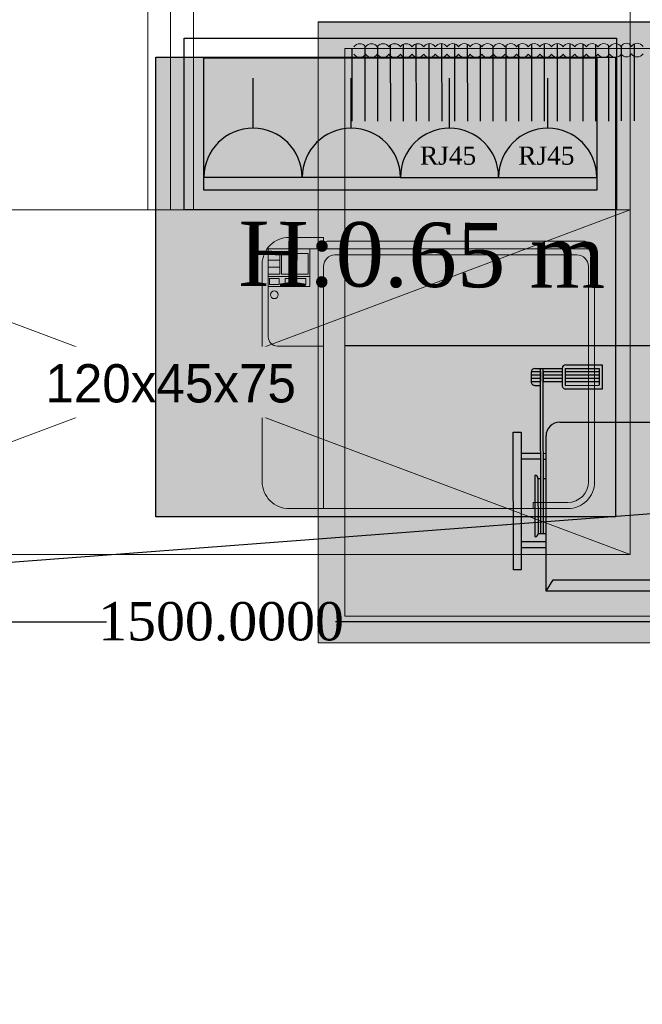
# Model space of a CAD drawing. Header units: millimetres. Extents: x 0 to 88385, y 0 to 41127.
# Tile 194 of 244: x 77183 to 77996, y 23351 to 24636. Entities that reach past the tile are written whole.
import ezdxf
from ezdxf import colors
from ezdxf.entities.mleader import LeaderData, LeaderLine
from ezdxf.math import Vec2, Vec3

# ---------------------------------------------------------------- set-up
doc = ezdxf.new("R2010")
doc.units = ezdxf.units.MM
doc.header["$MEASUREMENT"] = 0
doc.set_wipeout_variables(frame=1)
doc.linetypes.add('Wipeout_Contour', pattern=[1000, 0, -1000])
for name, color, linetype in [('- განათება', 7, 'Continuous'), ('- მექანიკური ნაწილი', 7, 'Continuous'), ('- საშტეფცელო როზეტები', 7, 'Continuous')]:
    doc.layers.add(name, color=color, linetype=linetype)
for name, color, linetype, lineweight in [('heating-cooling1', 7, 'Continuous', 0), ('HVAC Room Number', 7, 'Continuous', 0), ('New_Annotation - Text_Pen_No__1', 7, 'Continuous', 13), ('New_Interior - Furniture _Pen_No__1', 7, 'Continuous', 13)]:
    doc.layers.add(name, color=color, linetype=linetype, lineweight=lineweight)
doc.styles.add('CT', font='ARIALN.TTF', dxfattribs={"height": 200})
doc.styles.add('GENERATED_STYLE_2', font='txt')
doc.styles.get("Standard").update_dxf_attribs({"font": 'sylfaen.ttf'})
doc.dimstyles.get("Standard").update_dxf_attribs({"dimtxt": 0.18, "dimasz": 0.18, "dimexe": 0.18, "dimexo": 0.0625, "dimgap": 0.09, "dimtad": 0, "dimtih": 1, "dimtoh": 1, "dimdec": 4, "dimzin": 0, "dimdsep": 46, "dimtxsty": 'Standard', "dimcen": 0.09, "dimadec": 0, "dimazin": 0, "dimtfac": 1, "dimtdec": 4, "dimtofl": 0, "dimtmove": 0, "dimatfit": 3, "dimfxl": 1, "dimtolj": 1, "dimtzin": 0, "dimarcsym": 0})

# ---------------------------------------------------------------- blocks, each defined once
blk = doc.blocks.new('Wardrobe 01')
at = {"layer": 'New_Interior - Furniture _Pen_No__1', "color": 7, "linetype": 'Continuous', "lineweight": 13}
for p, q in [((1200, 0), (0, 450)), ((0, 0), (1200, 450))]:
    blk.add_line(p, q, dxfattribs=at)
at = {"layer": 'New_Interior - Furniture _Pen_No__1', "color": 7, "linetype": 'Continuous', "lineweight": 13, "flags": 128}
blk.add_lwpolyline([(0, 0), (1200, 0), (1200, 450), (0, 450)], close=True, dxfattribs=at)
blk = doc.blocks.new('Office Workstation Solo 27')
at = {"layer": 'New_Interior - Furniture _Pen_No__1', "color": 7, "linetype": 'Continuous', "lineweight": 13, "flags": 128}
for points in [[(0, 0), (-1200, 0), (-1200, -600), (0, -600)], [(-1200, 0), (-1200, -30), (0, -30), (0, 0)]]:
    blk.add_lwpolyline(points, close=True, dxfattribs=at)
blk = doc.blocks.new('Office Workstation Solo 27_2')
at = {"layer": 'New_Interior - Furniture _Pen_No__1', "color": 7, "linetype": 'Continuous', "lineweight": 13, "flags": 128}
for points in [[(0, 0), (-1200, 0), (-1200, -600), (0, -600)], [(-1200, 0), (-1200, -30), (0, -30), (0, 0)]]:
    blk.add_lwpolyline(points, close=True, dxfattribs=at)
blk = doc.blocks.new('Copier Desktop')
at = {"layer": 'New_Interior - Furniture _Pen_No__1', "color": 7, "linetype": 'Continuous', "lineweight": 13}
for p, q in [((80, 354), (80, 38)), ((354, 346), (354, 354)), ((399, 346), (354, 346)), ((426, 38), (426, 319)), ((20, 142), (80, 142)), ((8, 12.7), (8, 130)), ((8, 64), (62, 64)), ((22, 61.5), (9.5, 61.5)), ((9.5, 61.5), (9.5, 53.5)), ((9.5, 53.5), (22, 53.5)), ((22, 53.5), (22, 61.5)), ((42, 61.5), (30, 61.5)), ((30, 61.5), (30, 53.5)), ((30, 53.5), (42, 53.5)), ((42, 53.5), (42, 61.5)), ((57, 61.5), (45, 61.5)), ((45, 61.5), (45, 53.5)), ((45, 53.5), (57, 53.5)), ((57, 53.5), (57, 61.5)), ((62, 15), (62, 64)), ((8, 51), (62, 51)), ((23, 48), (8, 48)), ((8, 48), (8, 21)), ((8, 39), (23, 39)), ((23, 21), (23, 48)), ((60, 48), (25, 48)), ((25, 48), (25, 21)), ((60, 21), (60, 48)), ((8, 30), (23, 30)), ((8, 21), (23, 21)), ((8, 15), (80, 15)), ((25, 21), (60, 21)), ((95, 23), (411, 23))]:
    blk.add_line(p, q, dxfattribs=at)
at = {"layer": 'New_Interior - Furniture _Pen_No__1', "color": 7, "linetype": 'Continuous', "lineweight": 13, "flags": 128}
for points in [[(35, 0), (80, 0), (80, 15), (426, 15), (426, 12.7, 0.174158), (434, 35), (434, 319, 0.414214), (399, 354), (35, 354, 0.414214), (0, 319), (0, 35, 0.414214)], [(80, 15), (80, 11, 0.414214), (86, 5), (420, 5, 0.414214), (426, 11), (426, 15)]]:
    blk.add_lwpolyline(points, format="xyb", close=True, dxfattribs=at)
at = {"layer": 'New_Interior - Furniture _Pen_No__1', "color": 7, "linetype": 'Continuous', "lineweight": 13}
blk.add_circle((15.8, 75), 5, dxfattribs=at)
for centre, radius, start, end in [((399, 319), 27, 0, 90), ((20, 130), 12, 90, 180), ((95, 38), 15, 180, 270), ((411, 38), 15, 270, 0)]:
    blk.add_arc(centre, radius, start, end, dxfattribs=at)
blk = doc.blocks.new('- საშტეფცელო როზეტი IP22')
at = {"layer": '- საშტეფცელო როზეტები', "color": 5}
for p, q in [((8536.7, 3822.7), (8536.7, 3888.1)), ((8472.6, 3758.6), (8600.9, 3758.6))]:
    blk.add_line(p, q, dxfattribs=at)
blk.add_arc((8536.7, 3758.6), 64.1, 0, 180, dxfattribs=at)
blk = doc.blocks.new('socket')
at = {"layer": '- საშტეფცელო როზეტები', "color": 5}
for p, q in [((0, 64.1), (0, 129.5)), ((-64.1, 0), (64.1, 0))]:
    blk.add_line(p, q, dxfattribs=at)
blk.add_arc((0, 0), 64.1, 0, 180, dxfattribs=at)
at = {"layer": '- საშტეფცელო როზეტები', "color": 1, "insert": (-38.6, 40.2), "char_height": 23.657, "attachment_point": 1}
blk.add_mtext_dynamic_manual_height_columns('{\\fSylfaen|b0|i0|c0|p18;RJ45}', width=4.298, gutter_width=0.0538, heights=[0], dxfattribs=at)
blk = doc.blocks.new('asd1q3wdscqewdscx')
h = blk.add_hatch(color=8)
h.dxf.hatch_style = 1
h.paths.add_polyline_path([(45549, 30865), (45532, 30865), (45532, 30791), (45549, 30791)])
h.paths.add_polyline_path([(45549, 31289), (45532, 31289), (45532, 31215), (45549, 31215)])
h.paths.add_polyline_path([(45874, 31312), (45467, 31312), (45467, 31289), (45874, 31289)])
h.paths.add_polyline_path([(45811, 31289), (45794, 31289), (45794, 31231), (45811, 31231)])
h.paths.add_polyline_path([(45811, 31223), (45794, 31223), (45794, 31215), (45811, 31215)])
h = blk.add_hatch(color=7)
h.dxf.hatch_style = 1
h.paths.add_polyline_path([(45746.1, 31247), (45563.9, 31247, 0.376607), (45573, 31239), (45737, 31239, 0.376607)])
h = blk.add_hatch(color=256)
h.dxf.hatch_style = 1
h.paths.add_polyline_path([(46062, 31223), (46053, 31223), (46053, 31167), (46062, 31167)])
h.paths.add_polyline_path([(46053, 31258.8), (46053, 31231), (46062, 31231), (46062, 31248, 0.361621)])
h.paths.add_polyline_path([(46043, 31259), (46033, 31259), (46033, 31231), (46043, 31231)])
h.paths.add_polyline_path([(46023, 31259, 0.414214), (46012, 31248), (46012, 31231), (46023, 31231)])
h.paths.add_polyline_path([(46023, 31223), (46012, 31223), (46012, 31167), (46023, 31167)])
h.paths.add_polyline_path([(46043, 31223), (46033, 31223), (46033, 31167), (46043, 31167)])
h.paths.add_polyline_path([(46073, 31156, 0.414214), (46062, 31167), (46012, 31167, 0.414214), (46001, 31156), (46001, 31058), (46001, 31049), (46073, 31049), (46073, 31058)])
h.paths.add_polyline_path([(46062, 31058), (46012, 31058), (46012, 31158), (46062, 31158)], flags=16)
at = {"true_color": 0x8fa35c}
h = blk.add_hatch(color=55, dxfattribs=at)
h.dxf.hatch_style = 1
h.paths.add_polyline_path([(46053, 31223), (46043, 31223), (46043, 31167), (46053, 31167)])
h.paths.add_polyline_path([(46053, 31258.8, 0.045741), (46051, 31259), (46043, 31259), (46043, 31231), (46053, 31231)])
h.paths.add_polyline_path([(46033, 31259), (46023, 31259), (46023, 31231), (46033, 31231)])
h.paths.add_polyline_path([(46023, 31158), (46012, 31158), (46012, 31058), (46023, 31058)])
h.paths.add_polyline_path([(46033, 31158), (46023, 31158), (46023, 31058), (46033, 31058)])
h.paths.add_polyline_path([(46043, 31158), (46033, 31158), (46033, 31058), (46043, 31058)])
h.paths.add_polyline_path([(46053, 31158), (46043, 31158), (46043, 31058), (46053, 31058)])
h.paths.add_polyline_path([(46062, 31158), (46053, 31158), (46053, 31058), (46062, 31058)])
at = {"true_color": 0xb4794b}
h = blk.add_hatch(color=35, dxfattribs=at)
h.dxf.hatch_style = 1
h.paths.add_polyline_path([(45903, 31174.6, 0.414214), (45862.6, 31215), (45403, 31215), (45437, 31193.9), (45437, 30886.1), (45403, 30865), (45862.6, 30865, 0.414214), (45903, 30905.4)])
h = blk.add_hatch(color=7)
h.dxf.hatch_style = 1
h.paths.add_polyline_path([(45737, 31239), (45573, 31239), (45573, 31231), (45737, 31231)])
at = {"true_color": 0x40b2bf}
h = blk.add_hatch(color=143, dxfattribs=at)
h.dxf.hatch_style = 1
h.paths.add_polyline_path([(45737, 31231), (45573, 31231), (45573, 31223), (45737, 31223)])
h = blk.add_hatch(color=7)
h.dxf.hatch_style = 1
h.paths.add_polyline_path([(45737, 31223), (45573, 31223), (45573, 31215), (45737, 31215)])
h = blk.add_hatch(color=143, dxfattribs=at)
h.dxf.hatch_style = 1
h.paths.add_polyline_path([(46062, 31231), (46053, 31231), (46023, 31231), (45737, 31231), (45737, 31223), (46062, 31223)])
at = {"true_color": 0x8fa35c}
h = blk.add_hatch(color=55, dxfattribs=at)
h.dxf.hatch_style = 1
h.paths.add_polyline_path([(46033, 31223), (46023, 31223), (46023, 31167), (46033, 31167)])
h = blk.add_hatch(color=8)
h.dxf.hatch_style = 1
h.paths.add_polyline_path([(45811, 30865), (45794, 30865), (45794, 30791), (45811, 30791)])
h = blk.add_hatch(color=8)
h.dxf.hatch_style = 1
h.paths.add_polyline_path([(45874, 30791), (45467, 30791), (45467, 30768), (45874, 30768)])
for p, q in [((45467, 31289), (45467, 31312)), ((45467, 31312), (45874, 31312)), ((45874, 31312), (45874, 31289)), ((45874, 31289), (45467, 31289)), ((45532, 31215), (45532, 31289)), ((45549, 31215), (45549, 31289)), ((45794, 31231), (45794, 31289)), ((45811, 31231), (45811, 31289)), ((45563.9, 31247), (45746.1, 31247)), ((46012, 31248), (46012, 31231)), ((46051, 31259), (46023, 31259)), ((46023, 31259), (46023, 31231)), ((46033, 31259), (46033, 31231)), ((46043, 31259), (46043, 31231)), ((46053, 31259), (46053, 31231)), ((46062, 31248), (46062, 31167)), ((45403, 31215), (45862.6, 31215)), ((45403, 31215), (45437, 31193.9)), ((45403, 30865), (45403, 31215)), ((45573, 31215), (45573, 31239)), ((45737, 31239), (45573, 31239)), ((45573, 31231), (46062, 31231)), ((45573, 31223), (46062, 31223)), ((45737, 31239), (45737, 31231)), ((45737, 31223), (45737, 31215)), ((45794, 31223), (45794, 31215)), ((45811, 31223), (45811, 31215)), ((46053, 31231), (46023, 31231)), ((46053, 31223), (46023, 31223)), ((46023, 31223), (46023, 31167)), ((46033, 31223), (46033, 31167)), ((46043, 31223), (46043, 31167)), ((46053, 31231), (46062, 31231)), ((46053, 31223), (46062, 31223)), ((46053, 31223), (46053, 31167)), ((45437, 31193.9), (45437, 30886.1)), ((45903, 31174.6), (45903, 30905.4)), ((46001, 31058), (46001, 31156)), ((46062, 31167), (46012, 31167)), ((46062, 31158), (46012, 31158)), ((46012, 31158), (46012, 31058)), ((46023, 31158), (46023, 31058)), ((46033, 31158), (46033, 31058)), ((46043, 31158), (46043, 31058)), ((46053, 31158), (46053, 31058)), ((46062, 31158), (46062, 31058)), ((46073, 31156), (46073, 31058)), ((46001, 31049), (46001, 31058)), ((46073, 31049), (46001, 31049)), ((46062, 31058), (46012, 31058)), ((46073, 31058), (46073, 31049)), ((45403, 30865), (45437, 30886.1)), ((45862.6, 30865), (45403, 30865)), ((45532, 30865), (45532, 30791)), ((45549, 30865), (45549, 30791)), ((45794, 30865), (45794, 30791)), ((45811, 30865), (45811, 30791)), ((45874, 30791), (45467, 30791)), ((45467, 30791), (45467, 30768)), ((45874, 30768), (45874, 30791)), ((45467, 30768), (45874, 30768))]:
    blk.add_line(p, q)
for centre, radius, start, end in [((45573, 31248.2), 9.19, 187.4531, 270), ((45737, 31248.2), 9.19, 270, 352.5469), ((46023, 31248), 11, 90, 180), ((46051, 31248), 11, 0, 90), ((45862.6, 31174.6), 40.4, 0, 90), ((46012, 31156), 11, 90, 180), ((46062, 31156), 11, 0, 90), ((45862.6, 30905.4), 40.4, 270, 0)]:
    blk.add_arc(centre, radius, start, end)
blk = doc.blocks.new('asdasda')
at = {"lineweight": 0, "true_color": 0xffffff}
h = blk.add_hatch(color=7, dxfattribs=at)
h.dxf.hatch_style = 1
h.paths.add_polyline_path([(757.39, 504.17), (22.61, 504.17), (22.61, 22.61), (757.39, 22.61)], flags=0)
h.paths.add_polyline_path([(780, 526.78), (0, 526.78), (0, 0), (780, 0)])
h.paths.add_polyline_path([(22.61, 504.17), (757.39, 504.17), (757.39, 22.61), (22.61, 22.61)], flags=16)
h = blk.add_hatch(color=7, dxfattribs=at)
h.dxf.hatch_style = 1
h.paths.add_polyline_path([(757.39, 504.17), (22.61, 504.17), (22.61, 22.61), (757.39, 22.61)])
h = blk.add_hatch(color=7)
h.dxf.hatch_style = 1
h.paths.add_polyline_path([(22.76, 255.2), (22.77, 243.7), (757.39, 244.32), (757.39, 255.82)])
at = {"true_color": 0xfb1004}
h = blk.add_hatch(color=1, dxfattribs=at)
h.dxf.hatch_style = 1
h.set_gradient(color1=(255, 0, 0), color2=(0, 0, 255), tint=1)
h.paths.add_polyline_path([(740.38, 210.18), (740.44, 134.47, -1), (717.09, 134.45), (717.03, 209.83, 1), (673.81, 209.79), (673.87, 134.55, -1.005911), (650.76, 134.16), (650.7, 210.01, 1.002343), (607.71, 209.64), (607.78, 134.36, -1), (584.42, 134.34), (584.36, 209.95, 1.002343), (541.38, 209.58), (541.44, 134.3, -1), (518.09, 134.28), (518.03, 209.66, 1), (474.81, 209.63), (474.87, 134.25, -1), (451.76, 133.99), (451.7, 209.84, 1.00525), (408.71, 209.35), (408.78, 134.32, -1), (385.42, 134.3), (385.36, 209.68, 1), (342.14, 209.64), (342.21, 134.26, -1.005302), (319.09, 133.89), (319.03, 209.73, 1.00522), (276.05, 209.24), (276.11, 134.21, -1), (252.76, 134.19), (252.69, 209.8, 1.005275), (209.71, 209.3), (209.77, 134.27, -1), (186.42, 134.25), (186.36, 209.74, 1.005275), (143.38, 209.25), (143.44, 134.22, -1), (120.09, 134.2), (120.03, 209.81, 1.005275), (77.04, 209.32), (77.11, 134.29, -1), (53.75, 134.27), (53.69, 209.65, 0.415483), (31.49, 231.57), (22.61, 231.56), (22.61, 221.51), (31.95, 221.52, -0.414214), (43.64, 209.85), (43.7, 134.6, 0.999973), (86.92, 134.63), (86.86, 209.7, -1.008192), (109.97, 210.14), (110.04, 134.53, 1.011383), (153.25, 135.05), (153.19, 209.94, -0.994909), (176.31, 210.07), (176.37, 134.58, 1.011379), (219.59, 135.11), (219.53, 209.99, -0.994909), (242.64, 210.13), (242.71, 134.51, 1), (285.92, 134.55), (285.86, 209.93, -0.994909), (308.98, 210.06), (309.04, 134.45, 1), (352.26, 134.48), (352.19, 209.86), (352.19, 209.98, -1), (375.31, 210.24), (375.37, 134.62, 1), (418.59, 134.66), (418.53, 210.04, -0.994909), (441.64, 210.17), (441.71, 134.56, 1), (484.92, 134.59), (484.86, 209.97, -1), (507.98, 210.23), (508.04, 134.61, 1), (551.26, 134.65), (551.2, 210.03, -1), (574.31, 210.28), (574.37, 134.67, 1), (617.59, 134.7), (617.53, 210.08, -1), (640.64, 210.34), (640.71, 134.72, 1), (683.92, 134.76), (683.86, 210.14, -1), (706.98, 210.39), (707.04, 134.78, 1), (750.26, 134.81), (750.2, 210.19, -0.303251), (757.39, 220.98), (757.39, 231.43, 0.354482)])
h = blk.add_hatch(color=250)
h.dxf.hatch_style = 1
h.paths.add_polyline_path([(757.39, 97.77), (757.39, 109.27), (22.61, 108.66), (22.61, 97.16)])
h = blk.add_hatch(color=7)
h.dxf.hatch_style = 1
h.paths.add_polyline_path([(22.89, 101.99), (22.9, 90.49), (757.39, 91.09), (757.39, 102.59)])
blk.add_line((22.61, 274.98), (757.39, 274.98))
at = {"color": 250}
blk.add_line((780, 0), (0, 0), dxfattribs=at)
for points in [[(511.5, 84.2), (511.56, 18.74)], [(522.39, 84.21), (522.44, 20.65)], [(533.27, 84.22), (533.33, 20.22)], [(544.16, 84.23), (544.21, 19.4)], [(555.05, 84.24), (555.1, 18.89)], [(565.93, 84.25), (565.99, 18.61)], [(576.82, 84.25), (576.87, 18.52)], [(587.7, 84.26), (587.76, 18.6)], [(598.59, 84.27), (598.64, 18.88)], [(609.48, 84.28), (609.53, 19.38)], [(620.36, 84.29), (620.41, 20.17)], [(631.25, 84.3), (631.3, 21.1)], [(642.13, 84.31), (642.19, 19.97)], [(653.02, 84.32), (653.07, 19.27)], [(663.91, 84.33), (663.96, 18.85)], [(674.79, 84.34), (674.85, 18.64)], [(685.68, 84.34), (685.73, 18.61)], [(696.56, 84.35), (696.62, 18.77)], [(707.45, 84.36), (707.5, 19.12)], [(718.34, 84.37), (718.39, 19.72)], [(729.22, 84.38), (729.27, 20.66)], [(740.11, 84.39), (740.16, 20.7)], [(750.99, 84.4), (751.04, 22.61)]]:
    blk.add_lwpolyline(points, dxfattribs=at)
at = {"layer": 'heating-cooling1'}
blk.add_lwpolyline([(0, 526.78), (780, 526.78), (780, 0), (0, 0), (0, 526.78)], dxfattribs=at)
blk.add_lwpolyline([(22.61, 504.17), (757.39, 504.17), (757.39, 22.61), (22.61, 22.61)], close=True, dxfattribs=at)
at = {"layer": 'HVAC Room Number', "color": 250}
for points in [[(514.06, 27.13, 0.553217), (504.19, 27.12)], [(522.68, 27.38, 0.610733), (514.06, 27.13)], [(532.55, 27.39, 0.553217), (522.68, 27.38)], [(542.41, 27.4, 0.553217), (532.55, 27.39)], [(552.27, 27.41, 0.553217), (542.41, 27.4)], [(562.13, 27.42, 0.553217), (552.27, 27.41)], [(572, 27.43, 0.553217), (562.13, 27.42)], [(581.86, 27.43, 0.553217), (572, 27.43)], [(591.72, 27.44, 0.553217), (581.86, 27.43)], [(601.58, 27.45, 0.553217), (591.72, 27.44)], [(611.45, 27.46, 0.553217), (601.58, 27.45)], [(621.31, 27.47, 0.553217), (611.45, 27.46)], [(631.17, 27.47, 0.553217), (621.31, 27.47)], [(641.03, 27.48, 0.553217), (631.17, 27.47)], [(650.9, 27.49, 0.553217), (641.03, 27.48)], [(660.76, 27.5, 0.553217), (650.9, 27.49)], [(670.62, 27.51, 0.553217), (660.76, 27.5)], [(680.48, 27.52, 0.553217), (670.62, 27.51)], [(690.34, 27.52, 0.553217), (680.48, 27.52)], [(700.21, 27.53, 0.553217), (690.34, 27.52)], [(710.07, 27.54, 0.553217), (700.21, 27.53)], [(719.93, 27.55, 0.553217), (710.07, 27.54)], [(729.79, 27.56, 0.553217), (719.93, 27.55)], [(739.66, 27.56, 0.553217), (729.79, 27.56)], [(749.52, 27.57, 0.553217), (739.66, 27.56)], [(504.2, 20.94, 0.553217), (514.06, 20.95)], [(514.06, 20.95, 0.671613), (522.69, 21.2)], [(522.69, 21.2, 0.553217), (532.55, 21.21)], [(532.55, 21.21, 0.553217), (542.41, 21.22)], [(542.41, 21.22, 0.553217), (552.28, 21.22)], [(552.28, 21.22, 0.553217), (562.14, 21.23)], [(562.14, 21.23, 0.553217), (572, 21.24)], [(572, 21.24, 0.553217), (581.86, 21.25)], [(581.86, 21.25, 0.553217), (591.73, 21.26)], [(591.73, 21.26, 0.553217), (601.59, 21.26)], [(601.59, 21.26, 0.553217), (611.45, 21.27)], [(611.45, 21.27, 0.553217), (621.31, 21.28)], [(621.31, 21.28, 0.553217), (631.18, 21.29)], [(631.18, 21.29, 0.553217), (641.04, 21.3)], [(641.04, 21.3, 0.553217), (650.9, 21.31)], [(650.9, 21.31, 0.553217), (660.76, 21.31)], [(660.76, 21.31, 0.553217), (670.63, 21.32)], [(670.63, 21.32, 0.553217), (680.49, 21.33)], [(680.49, 21.33, 0.553217), (690.35, 21.34)], [(690.35, 21.34, 0.553217), (700.21, 21.35)], [(700.21, 21.35, 0.553217), (710.07, 21.35)], [(710.07, 21.35, 0.553217), (719.94, 21.36)], [(719.94, 21.36, 0.553217), (729.8, 21.37)], [(729.8, 21.37, 0.553217), (739.66, 21.38)], [(739.66, 21.38, 0.553217), (749.52, 21.39)]]:
    blk.add_lwpolyline(points, format="xyb", dxfattribs=at)
at = {"xscale": 0.2868831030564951, "yscale": 0.2868831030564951, "zscale": 0.2868831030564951, "rotation": 270.0474656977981}
blk.add_blockref('asd1q3wdscqewdscx', (-8379.45, 13501.12), dxfattribs=at)
blk = doc.blocks.new('600x600')
h = blk.add_hatch(color=6)
h.dxf.hatch_style = 1
h.paths.add_polyline_path([(-54793.2, 18677.9), (-55393.2, 18677.9), (-55393.2, 18077.9), (-54793.2, 18077.9)])
for p, q in [((-55393.2, 18677.9), (-54793.2, 18677.9)), ((-55393.2, 18077.9), (-55393.2, 18677.9)), ((-54793.2, 18677.9), (-54793.2, 18077.9)), ((-54793.2, 18077.9), (-55393.2, 18077.9))]:
    blk.add_line(p, q)
blk = doc.blocks.new('_DotSmall')
at = {"color": 0, "linetype": 'ByBlock', "const_width": 0.5}
blk.add_lwpolyline([(-0.0625, 0, 1), (0.0625, 0, 1)], format="xyb", close=True, dxfattribs=at)
blk = doc.blocks.new('*D1157')
at = {"layer": '- განათება', "color": 0, "lineweight": -2, "transparency": 16777216}
for p, q in [((76712.8, 23577.1), (76712.8, 23850.6)), ((76812.8, 23850.4), (77296.2, 23850.4)), ((78112.8, 23850.4), (77595.4, 23850.4)), ((78212.8, 23577.1), (78212.8, 23850.6))]:
    blk.add_line(p, q, dxfattribs=at)
at = {"layer": '- განათება', "color": 0, "transparency": 16777216}
for points in [[(76812.8, 23867.1), (76812.8, 23833.7), (76712.8, 23850.4)], [(78112.8, 23867.1), (78112.8, 23833.7), (78212.8, 23850.4)]]:
    blk.add_solid(points, dxfattribs=at)
at = {"layer": 'Defpoints', "color": 0, "transparency": 16777216}
for p in [(76712.8, 23850.4), (76712.8, 23577.1), (78212.8, 23577.1)]:
    blk.add_point(p, dxfattribs=at)
at = {"layer": '- განათება', "color": 0, "transparency": 16777216, "insert": (77445.8, 23850.4), "char_height": 50, "attachment_point": 5}
blk.add_mtext('\\A1;{\\fSylfaen|b0|i0|c0|p18;1500.0000}', dxfattribs=at)

msp = doc.modelspace()

# ---------------------------------------------------------------- linework, layer by layer
at = {"layer": '- საშტეფცელო როზეტები', "color": 5}
for points in [[(77397.77024, 24611.91928), (77962.21919, 24611.91928), (77962.21919, 24387.98097), (77397.77024, 24387.98097)], [(77423.46081, 24586.2287), (77936.52862, 24586.2287), (77936.52862, 24413.67155), (77423.46081, 24413.67155)]]:
    msp.add_lwpolyline(points, close=True, dxfattribs=at)

# ---------------------------------------------------------------- block references
at = {"layer": '- მექანიკური ნაწილი', "lineweight": 0, "transparency": 33554687, "xscale": 1.538463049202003, "yscale": 1.538463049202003, "zscale": 1.538463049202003, "rotation": 180}
msp.add_blockref('asdasda', (78772.49273, 24633.41905), dxfattribs=at)
at = {"layer": '- საშტეფცელო როზეტები'}
for name, p in [('- საშტეფცელო როზეტი IP22', (68950.85269, 20671.75883)), ('- საშტეფცელო როზეტი IP22', (69079.11964, 20671.75883)), ('socket', (77744.12819, 24430.31582)), ('socket', (77872.39514, 24430.31582))]:
    msp.add_blockref(name, p, dxfattribs=at)
at = {"layer": 'New_Interior - Furniture _Pen_No__1', "color": 7, "linetype": 'Continuous', "lineweight": 13, "zscale": 1000, "rotation": 270}
msp.add_blockref('Office Workstation Solo 27', (77379.99471, 24387.98097), dxfattribs=at)
at = {"layer": 'New_Interior - Furniture _Pen_No__1', "color": 7, "linetype": 'Continuous', "lineweight": 13, "xscale": -1, "zscale": 1000}
for name, p, rotation in [('Office Workstation Solo 27_2', (77379.99471, 24387.98097), 90), ('Copier Desktop', (77499.52436, 24352.01356), 180)]:
    msp.add_blockref(name, p, dxfattribs=dict(at, rotation=rotation))
msp.add_blockref('Wardrobe 01', (77979.99471, 23937.98097), dxfattribs=at)

# ---------------------------------------------------------------- texts
at = {"layer": '- საშტეფცელო როზეტები', "color": 5, "insert": (77947.7815, 24369.99234), "char_height": 83.9644685, "attachment_point": 3, "rotation": 359.68932566}
msp.add_mtext_dynamic_manual_height_columns('{\\fSylfaen|b0|i0|c0|p18;H:0.65 m}', width=710.9466492, gutter_width=1.70068, heights=[0], dxfattribs=at)

# ---------------------------------------------------------------- dimensions: what is measured, and where the dimension line sits
at = {"layer": '- განათება', "color": 1}
dim = msp.add_linear_dim(base=(76712.78612, 23850.3987), p1=(78212.78612, 23577.05844), p2=(76712.78612, 23577.05844), angle=180, text='{\\fSylfaen|b0|i0|c0|p18;<>}', dimstyle='Standard', override={"dimtxt": 50, "dimasz": 100}, dxfattribs=at)
dim.commit()
dim.dimension.update_dxf_attribs({"geometry": '*D1157', "text_midpoint": (77445.78022, 23850.3987), "dimtype": 160})

# ---------------------------------------------------------------- leaders
at = {"layer": '- მექანიკური ნაწილი', "color": 7}
ml = msp.add_multileader_mtext('Standard', dxfattribs=at)
ml.set_content('{\\fSylfaen|b1|i0|c0|p18;\\C1;DB-HVAC\\C7;  \\fSylfaen|b0|i0|c0|p18;\\C1;QF-26          \\C7;N2XH-3X2.5}', color=7, style='CT')
ml.set_leader_properties()
ml.set_arrow_properties(name='DOTSMALL')
ml.build(insert=Vec2(0, 0))
ml.multileader.update_dxf_attribs({"has_dogleg": 0, "text_left_attachment_type": 6, "text_right_attachment_type": 6, "dogleg_length": 9, "arrow_head_size": 172.53719})
ctx = ml.context
ctx.base_point, ctx.char_height, ctx.arrow_head_size, ctx.landing_gap_size, ctx.plane_origin = Vec3(69928.22475, 23528.233), 171.3007828, 172.53719, 57.5124, Vec3(53197.34963, 13042.70909)
ctx.left_attachment, ctx.right_attachment, ctx.text_align_type = 6, 6, 1
notes = []
notes.append((ctx, [(0, (1, 1, 0), (71942.34105, 23528.233), (-1, 0), 9, [(2, [(78230.70806, 24008.28103)], 0, [])])]))
ctx.mtext.insert, ctx.mtext.width, ctx.mtext.defined_height, ctx.mtext.alignment, ctx.mtext.flow_direction = Vec3(70930.7829, 23733.79394), 2531.4263669, 243.98464, 2, 5
for ctx, leaders in notes:
    for number, flags, end, landing, length, lines in leaders:
        leader = LeaderData()
        leader.index, (leader.has_last_leader_line, leader.has_dogleg_vector, leader.attachment_direction) = number, flags
        leader.last_leader_point, leader.dogleg_vector, leader.dogleg_length = Vec3(end), Vec3(landing), length
        for number, points, colour, breaks in lines:
            line = LeaderLine()
            line.index, line.vertices, line.color, line.breaks = number, Vec3.list(points), colors.encode_raw_color(colour), breaks
            leader.lines.append(line)
        ctx.leaders.append(leader)

# ---------------------------------------------------------------- next in the draw order: wipeouts: each hides what was drawn before it
at = {"color": 7, "linetype": 'Wipeout_Contour', "lineweight": 13, "ltscale": 125597.469754}
msp.add_wipeout([(77198.86656, 24116.76903), (77561.12221, 24116.76903), (77561.12221, 24209.19347), (77198.86656, 24209.19347)], dxfattribs=at).dxf.layer = 'New_Annotation - Text_Pen_No__1'

# ---------------------------------------------------------------- next in the draw order: block references
at = {"layer": '- მექანიკური ნაწილი', "rotation": 90}
msp.add_blockref('600x600', (96038.70514, 79380.30349), dxfattribs=at)

# ---------------------------------------------------------------- next in the draw order: texts
at = {"layer": 'New_Annotation - Text_Pen_No__1', "color": 7, "linetype": 'Continuous', "lineweight": 13, "insert": (77379.99439, 24186.51468), "char_height": 50, "attachment_point": 2, "style": 'GENERATED_STYLE_2'}
msp.add_mtext('\\A1;{\\pqc;\\fBOG 2018|b0|i0|c0|p0;\\W1.000000;120x45x\\fBOG 2018|b0|i0|c0|p0;\\W1.000000;75}', dxfattribs=at)

doc.saveas('drawing.dxf')
